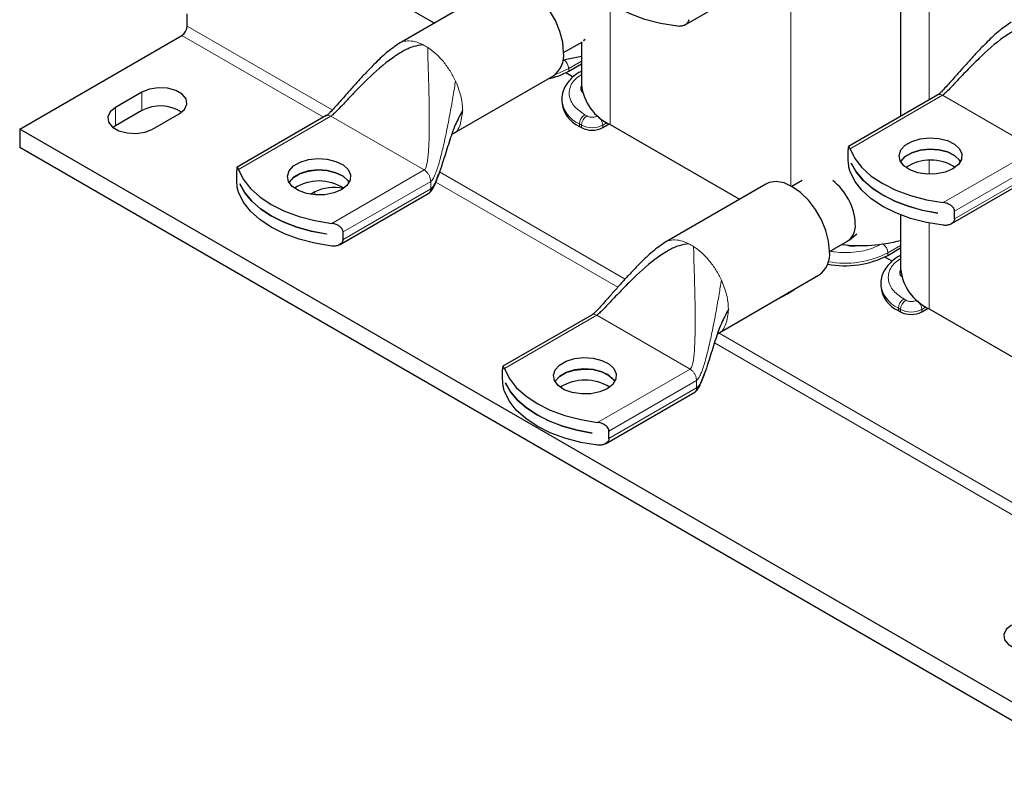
# Model space of a CAD drawing. Header units: millimetres. Extents: x 5 to 418, y 2 to 292.
# Tile 9 of 18: x 213 to 265, y 50 to 91. Entities that reach past the tile are written whole.
import ezdxf

# ---------------------------------------------------------------- set-up
doc = ezdxf.new("R2010")
doc.units = ezdxf.units.MM

msp = doc.modelspace()

# ---------------------------------------------------------------- linework, layer by layer
at = {"color": 7, "linetype": 'Continuous', "lineweight": 18}
for p, q in [((261.1025, 103.4518), (261.1025, 86.4097)), ((253.7486, 95.2148), (253.7486, 81.8301)), ((244.132, 91.5468), (244.132, 85.0944)), ((229.3521, 85.8688), (221.6318, 90.3256)), ((228.8879, 85.4836), (221.349, 89.8357)), ((241.9258, 88.0661), (242.6089, 88.4604)), ((241.9258, 87.9354), (241.9258, 88.0661)), ((242.6089, 87.9367), (242.5773, 87.9243)), ((235.905, 87.4037), (235.9696, 87.2572)), ((219.2277, 86.815), (219.2277, 85.8352)), ((261.8049, 86.6484), (256.8879, 83.8098)), ((266.7641, 83.7855), (261.8049, 86.6484)), ((217.8135, 85.9986), (217.8135, 85.0188)), ((229.278, 85.542), (224.3609, 82.7034)), ((234.2372, 82.6791), (229.278, 85.542)), ((242.8875, 85.5516), (242.7743, 85.6169)), ((243.4532, 85.5516), (243.4709, 85.5618)), ((242.4915, 85.127), (242.6046, 85.0617)), ((242.4915, 84.9964), (242.4915, 85.127)), ((242.6046, 85.0617), (242.6046, 84.931)), ((243.9662, 85.1946), (243.736, 85.0617)), ((243.736, 85.0617), (243.736, 84.931)), ((261.847, 80.9469), (266.7641, 83.7855)), ((261.1025, 83.1814), (261.1025, 82.4519)), ((267.113, 83.1813), (262.4489, 80.4888)), ((267.113, 82.7785), (262.4489, 80.086)), ((229.3201, 79.8406), (234.2372, 82.6791)), ((234.586, 82.0749), (234.5635, 82.2306)), ((244.9252, 76.8786), (235.0546, 82.5769)), ((234.586, 82.0749), (229.922, 79.3824)), ((234.586, 81.6721), (234.586, 82.0749)), ((244.5369, 76.4497), (234.8632, 82.0341)), ((228.4201, 81.5084), (228.4201, 81.3535)), ((234.586, 81.6721), (229.922, 78.9796)), ((261.1025, 79.8555), (261.1025, 75.2975)), ((258.8964, 78.2692), (259.5795, 78.6635)), ((258.8964, 78.1385), (258.8964, 78.2692)), ((259.5795, 78.1398), (259.5479, 78.1274)), ((250.0471, 76.8213), (250.1117, 76.6748)), ((259.858, 75.7547), (259.7449, 75.82)), ((260.4237, 75.7547), (260.4414, 75.7649)), ((243.4202, 74.9596), (238.5031, 72.121)), ((248.3793, 72.0967), (243.4202, 74.9596)), ((259.4621, 75.3301), (259.5752, 75.2648)), ((259.4621, 75.1995), (259.4621, 75.3301)), ((259.5752, 75.2648), (259.5752, 75.1341)), ((260.9368, 75.3977), (260.7066, 75.2648)), ((260.7066, 75.2648), (260.7066, 75.1341)), ((283.5744, 54.567), (249.9211, 73.9946)), ((283.2916, 54.0771), (249.6774, 73.4821)), ((243.4623, 69.2581), (248.3793, 72.0967)), ((248.7282, 71.4925), (244.0641, 68.8)), ((248.7282, 71.4925), (248.7056, 71.6481)), ((248.7282, 71.0896), (248.7282, 71.4925)), ((248.7282, 71.0896), (244.0641, 68.3971))]:
    msp.add_line(p, q, dxfattribs=at)
at = {"color": 7, "linetype": 'Continuous', "lineweight": 25}
for p, q in [((259.5795, 99.4312), (259.5795, 85.5305)), ((227.1614, 94.8913), (234.7803, 90.493)), ((248.1241, 90.3961), (252.869, 93.1353)), ((238.2773, 92.5119), (232.8996, 89.4074)), ((221.6318, 90.3256), (221.6318, 90.9789)), ((212.7223, 84.8556), (221.349, 89.8357)), ((242.7107, 89.5713), (242.8055, 89.6369)), ((242.7234, 89.5518), (242.7729, 89.5938)), ((241.657, 88.9205), (242.6559, 89.4972)), ((242.6089, 89.47), (242.6089, 87.2171)), ((241.9258, 87.9354), (242.6089, 88.3298)), ((235.6994, 84.5575), (241.0771, 87.662)), ((242.1597, 87.6204), (241.7645, 87.8485)), ((242.6089, 87.9426), (242.5744, 87.9226)), ((219.2277, 86.815), (217.8135, 85.9986)), ((241.5542, 86.4333), (241.5542, 86.3026)), ((261.5591, 86.6733), (256.8135, 83.9337)), ((219.2277, 85.8352), (217.8135, 85.0188)), ((219.7934, 84.8556), (221.2076, 85.6721)), ((229.0322, 85.5669), (224.2866, 82.8273)), ((274.6649, 49.097), (212.7223, 84.8556)), ((212.7223, 84.8556), (212.7223, 83.8758)), ((217.8135, 85.0188), (217.69, 84.9372)), ((242.4915, 84.9964), (242.6046, 84.931)), ((243.736, 84.931), (244.0759, 85.1273)), ((244.132, 85.0944), (251.017, 81.1198)), ((274.6649, 48.1171), (212.7223, 83.8758)), ((256.792, 83.3516), (256.792, 83.7544)), ((256.9536, 83.0405), (256.9536, 83.0438)), ((256.9536, 83.0405), (256.9548, 83.0412)), ((224.2651, 82.2452), (224.2651, 82.6481)), ((262.2663, 79.8137), (267.0111, 82.5528)), ((224.4267, 81.9342), (224.4267, 81.9374)), ((224.4267, 81.9342), (224.4279, 81.9348)), ((252.4195, 81.9294), (247.0417, 78.8249)), ((254.3466, 82.1182), (253.7993, 81.8022)), ((228.4201, 81.5084), (228.1975, 81.3799)), ((229.7393, 78.7073), (234.4842, 81.4464)), ((259.5795, 80.2903), (259.5795, 77.4202)), ((261.5639, 80.3823), (261.5639, 80.379)), ((262.4489, 80.086), (262.4489, 80.4888)), ((229.037, 79.2759), (229.037, 79.2727)), ((229.922, 78.9796), (229.922, 79.3824)), ((256.8644, 78.9683), (257.2548, 79.2757)), ((255.7991, 78.338), (256.7567, 78.8908)), ((259.1303, 77.8235), (258.7351, 78.0516)), ((258.8964, 78.1385), (259.5795, 78.5329)), ((259.5795, 78.1457), (259.5449, 78.1258)), ((249.8415, 73.975), (255.2192, 77.0795)), ((258.5248, 76.6364), (258.5248, 76.5057)), ((253.0676, 75.8223), (253.5202, 76.0836)), ((253.5202, 76.0836), (253.803, 76.2469)), ((253.6387, 76.1671), (253.5202, 76.0836)), ((253.1862, 75.9059), (252.936, 75.7615)), ((243.1743, 74.9844), (238.4287, 72.2449)), ((259.4621, 75.1995), (259.5752, 75.1341)), ((260.7066, 75.1341), (261.0465, 75.3304)), ((261.1025, 75.2975), (270.7192, 69.7459)), ((238.4072, 71.6628), (238.4072, 72.0656)), ((238.5688, 71.3517), (238.5688, 71.355)), ((238.5688, 71.3517), (238.57, 71.3524)), ((243.8815, 68.1248), (248.6263, 70.864)), ((243.1792, 68.6935), (243.1792, 68.6902)), ((244.0641, 68.3971), (244.0641, 68.8))]:
    msp.add_line(p, q, dxfattribs=at)
at = {"color": 7, "linetype": 'Continuous', "lineweight": 25, "flags": 128}
for points in [[(247.7049, 90.3209), (246.8135, 90.4678), (245.9682, 90.6874), (245.1868, 90.9753), (244.4855, 91.3253), (243.8793, 91.7301), (243.3806, 92.1812), (243.0001, 92.6692), (242.7457, 93.1838)], [(241.6571, 88.9439), (241.6075, 89.4814), (241.461, 90.0491), (241.2252, 90.6188), (240.9117, 91.1618), (240.5363, 91.6509), (240.1178, 92.0616), (239.6772, 92.3732), (239.2366, 92.5702), (238.8182, 92.6427), (238.4428, 92.5871), (238.2773, 92.5119)], [(241.6642, 88.5428), (241.8009, 88.5628), (242.6089, 88.7301)], [(221.2076, 85.6721), (221.4865, 85.902), (221.6123, 86.1731), (221.5699, 86.4527), (221.3644, 86.7071), (221.0206, 86.9056), (220.58, 87.0242), (220.0956, 87.0487), (219.626, 86.976), (219.2277, 86.815)], [(217.8135, 85.9986), (217.5346, 85.7687), (217.4087, 85.4976), (217.4511, 85.2179), (217.6566, 84.9636), (218.0004, 84.7651), (218.4411, 84.6465), (218.9254, 84.622), (219.3951, 84.6946), (219.7934, 84.8556)], [(262.3612, 82.7351), (261.9583, 82.5634), (261.4856, 82.4679), (260.9852, 82.4571), (260.5014, 82.5319), (260.0774, 82.6857), (259.7508, 82.9049), (259.5505, 83.1698), (259.4944, 83.4571), (259.5875, 83.7412), (259.8215, 83.9968), (260.1756, 84.2012), (260.6184, 84.3363), (261.1104, 84.39), (261.6081, 84.3576), (262.0671, 84.242), (262.4466, 84.0535), (262.7131, 83.8087), (262.8427, 83.5294), (262.824, 83.2405), (262.6586, 82.9677), (262.3612, 82.7351)], [(256.8879, 83.8098), (257.1423, 83.2952), (257.5228, 82.8072), (258.0214, 82.3561), (258.6277, 81.9513), (259.3289, 81.6013), (260.1103, 81.3135), (260.9556, 81.0938), (261.847, 80.9469)], [(229.8343, 81.6287), (229.4314, 81.457), (228.9587, 81.3616), (228.4582, 81.3507), (227.9745, 81.4256), (227.5505, 81.5794), (227.2238, 81.7985), (227.0236, 82.0635), (226.9675, 82.3508), (227.0606, 82.6348), (227.2946, 82.8904), (227.6487, 83.0948), (228.0915, 83.2299), (228.5835, 83.2837), (229.0812, 83.2513), (229.5402, 83.1357), (229.9197, 82.9471), (230.1862, 82.7023), (230.3158, 82.4231), (230.2971, 82.1342), (230.1317, 81.8613), (229.8343, 81.6287)], [(262.7701, 83.1195), (262.7131, 83.2061), (262.4466, 83.4509), (262.0671, 83.6394), (261.6081, 83.755), (261.1104, 83.7874), (260.6184, 83.7337), (260.1756, 83.5986), (259.8215, 83.3942), (259.5875, 83.1386), (259.5703, 83.1086)], [(259.5773, 83.1179), (259.5875, 83.1353), (259.8215, 83.3909), (260.1756, 83.5953), (260.6184, 83.7304), (261.1104, 83.7841), (261.6081, 83.7518), (262.0671, 83.6362), (262.4466, 83.4476), (262.7131, 83.2028), (262.7692, 83.1179)], [(256.9536, 83.0438), (257.2206, 82.5752), (257.5933, 82.1313), (258.0651, 81.72), (258.6277, 81.3487), (259.2709, 81.024), (259.9833, 80.7516), (260.7522, 80.5364), (261.5639, 80.3823)], [(261.5639, 80.379), (260.7522, 80.5331), (259.9833, 80.7483), (259.2709, 81.0207), (258.6277, 81.3454), (258.0651, 81.7168), (257.5933, 82.128), (257.2206, 82.5719), (256.9536, 83.0405)], [(224.3609, 82.7034), (224.6153, 82.1889), (224.9958, 81.7009), (225.4945, 81.2498), (226.1008, 80.845), (226.802, 80.495), (227.5834, 80.2071), (228.4287, 79.9874), (229.3201, 79.8406)], [(230.2432, 82.0132), (230.1862, 82.0997), (229.9197, 82.3445), (229.5402, 82.5331), (229.0812, 82.6487), (228.5835, 82.681), (228.0915, 82.6273), (227.6487, 82.4922), (227.2946, 82.2878), (227.0606, 82.0322), (227.0495, 82.0132)], [(227.0504, 82.0115), (227.0606, 82.0289), (227.2946, 82.2845), (227.6487, 82.4889), (228.0915, 82.624), (228.5835, 82.6778), (229.0812, 82.6454), (229.5402, 82.5298), (229.9197, 82.3412), (230.1862, 82.0964), (230.2423, 82.0115)], [(261.847, 79.7385), (260.9556, 79.8853), (260.1103, 80.105), (259.3289, 80.3928), (258.6277, 80.7428), (258.0214, 81.1476), (257.5228, 81.5988), (257.1423, 82.0867), (256.8879, 82.6013)], [(224.4267, 81.9374), (224.6937, 81.4688), (225.0664, 81.0249), (225.5382, 80.6137), (226.1008, 80.2423), (226.744, 79.9176), (227.4564, 79.6452), (228.2253, 79.43), (229.037, 79.2759)], [(229.037, 79.2727), (228.2253, 79.4268), (227.4564, 79.6419), (226.744, 79.9143), (226.1008, 80.2391), (225.5382, 80.6104), (225.0664, 81.0217), (224.6937, 81.4656), (224.4267, 81.9342)], [(255.7992, 78.3615), (255.7496, 78.8989), (255.6032, 79.4667), (255.3673, 80.0363), (255.0538, 80.5793), (254.6784, 81.0684), (254.2599, 81.4791), (253.8193, 81.7908), (253.3788, 81.9878), (252.9603, 82.0603), (252.5849, 82.0046), (252.4195, 81.9294)], [(229.3201, 78.6321), (228.4287, 78.779), (227.5834, 78.9986), (226.802, 79.2865), (226.1008, 79.6365), (225.4945, 80.0413), (224.9958, 80.4924), (224.6153, 80.9804), (224.3609, 81.495)], [(253.5202, 76.0836), (253.5574, 76.1064), (253.6387, 76.1671)], [(253.803, 76.2469), (253.8402, 76.2697), (253.9216, 76.3304)], [(243.9764, 71.0462), (243.5735, 70.8746), (243.1008, 70.7791), (242.6004, 70.7683), (242.1167, 70.8431), (241.6926, 70.9969), (241.366, 71.216), (241.1657, 71.481), (241.1097, 71.7683), (241.2028, 72.0523), (241.4368, 72.3079), (241.7909, 72.5124), (242.2336, 72.6474), (242.7257, 72.7012), (243.2233, 72.6688), (243.6823, 72.5532), (244.0619, 72.3646), (244.3283, 72.1199), (244.4579, 71.8406), (244.4392, 71.5517), (244.2738, 71.2788), (243.9764, 71.0462)], [(238.5031, 72.121), (238.7575, 71.6064), (239.138, 71.1184), (239.6366, 70.6673), (240.2429, 70.2625), (240.9441, 69.9125), (241.7256, 69.6246), (242.5709, 69.405), (243.4623, 69.2581)], [(244.3853, 71.4307), (244.3283, 71.5172), (244.0619, 71.762), (243.6823, 71.9506), (243.2233, 72.0662), (242.7257, 72.0986), (242.2336, 72.0448), (241.7909, 71.9097), (241.4368, 71.7053), (241.2028, 71.4497), (241.1916, 71.4307)], [(241.1925, 71.4291), (241.2028, 71.4465), (241.4368, 71.7021), (241.7909, 71.9065), (242.2336, 72.0416), (242.7257, 72.0953), (243.2233, 72.0629), (243.6823, 71.9473), (244.0619, 71.7588), (244.3283, 71.514), (244.3844, 71.4291)], [(238.5688, 71.355), (238.8358, 70.8864), (239.2085, 70.4425), (239.6804, 70.0312), (240.2429, 69.6599), (240.8861, 69.3351), (241.5985, 69.0627), (242.3674, 68.8476), (243.1792, 68.6935)], [(243.1792, 68.6902), (242.3674, 68.8443), (241.5985, 69.0595), (240.8861, 69.3319), (240.2429, 69.6566), (239.6804, 70.0279), (239.2085, 70.4392), (238.8358, 70.8831), (238.5688, 71.3517)], [(243.4623, 68.0496), (242.5709, 68.1965), (241.7256, 68.4162), (240.9441, 68.704), (240.2429, 69.054), (239.6366, 69.4588), (239.138, 69.9099), (238.7575, 70.3979), (238.5031, 70.9125)], [(265.4725, 58.4857), (265.1936, 58.2557), (265.0677, 57.9846), (265.1101, 57.705), (265.3156, 57.4506), (265.6594, 57.2521), (266.1001, 57.1335), (266.5844, 57.109), (267.0541, 57.1817), (267.4524, 57.3427)]]:
    msp.add_lwpolyline(points, dxfattribs=at)
at = {"color": 7, "linetype": 'Continuous', "lineweight": 18, "flags": 128}
msp.add_lwpolyline([(241.9258, 88.0661), (241.4409, 87.8363), (241.2106, 87.7554)], dxfattribs=at)
at = {"color": 7, "linetype": 'Continuous', "lineweight": 25}
for centre, radius, start, end in [((221.0178, 90.3536), 0.6147, 302.60548, 357.39452), ((240.2893, 88.7906), 1.3764, 304.91595, 6.39623), ((239.9569, 91.4913), 4.0645, 282.49562, 298.97322), ((242.8091, 87.003), 0.2474, 143.497, 232.23469), ((245.2082, 87.4744), 2.612, 185.65338, 245.66676), ((220.2099, 84.0038), 2.0782, 57.35172, 118.20711), ((243.1557, 86.4623), 1.6094, 185.6948, 245.62534), ((243.1703, 86.0228), 1.2296, 242.60967, 297.39033), ((261.1733, 80.7508), 2.4484, 57.53944, 122.46056), ((228.6463, 79.6444), 2.4484, 57.53944, 122.46056), ((229.418, 79.5473), 2.2003, 76.58888, 116.96981), ((254.0977, 79.6734), 3.0763, 2.47967, 52.54513), ((256.1796, 79.7035), 0.9967, 305.37924, 5.93287), ((257.4224, 87.3954), 8.7328, 263.63727, 284.30111), ((257.0589, 79.6787), 1.0449, 250.84052, 283.88726), ((254.4314, 78.2081), 1.3764, 304.91595, 6.39623), ((256.633, 82.5217), 4.9331, 258.99557, 297.31043), ((259.7797, 77.2061), 0.2474, 143.497, 232.23469), ((262.1788, 77.6775), 2.612, 185.65338, 245.66676), ((260.1263, 76.6654), 1.6094, 185.6948, 245.62534), ((260.1409, 76.2259), 1.2296, 242.60967, 297.39033), ((242.7885, 69.0619), 2.4484, 57.53944, 122.46056)]:
    msp.add_arc(centre, radius, start, end, dxfattribs=at)
at = {"color": 7, "linetype": 'Continuous', "lineweight": 18}
for centre, radius, start, end in [((232.9862, 86.9849), 2.6382, 56.88363, 63.12174), ((241.3063, 88.0363), 0.6202, 2.75477, 54.75613), ((243.1574, 86.595), 1.612, 185.99486, 245.59914), ((243.1056, 85.0991), 0.6147, 122.60548, 177.39452), ((243.2187, 85.0337), 0.6147, 122.60548, 177.39452), ((243.1219, 85.0337), 0.6147, 2.60548, 57.39452), ((243.1703, 86.1535), 1.2296, 242.60967, 297.39033), ((247.1283, 76.4025), 2.6382, 56.88363, 63.12174), ((258.2769, 78.2394), 0.6202, 2.75477, 54.75613), ((256.6345, 82.6487), 4.9291, 259.42939, 297.31442), ((260.128, 76.7981), 1.612, 185.99486, 245.59914), ((260.0761, 75.3022), 0.6147, 122.60548, 177.39452), ((260.1893, 75.2369), 0.6147, 122.60548, 177.39452), ((260.0925, 75.2369), 0.6147, 2.60548, 57.39452), ((260.1409, 76.3566), 1.2296, 242.60967, 297.39033)]:
    msp.add_arc(centre, radius, start, end, dxfattribs=at)
at = {"color": 7, "linetype": 'Continuous', "lineweight": 25}
for points, knots in [([(248.3067, 90.6684), (248.3016, 90.6303), (248.2915, 90.5542), (248.2154, 90.4559), (248.1, 90.3749), (247.9352, 90.3193), (247.7941, 90.3112), (247.7137, 90.32), (247.7049, 90.3209)], [0, 0, 0, 0, 0.1627954, 0.3249856, 0.5011045, 0.7147544, 0.9685923, 1, 1, 1, 1]), ([(265.4601, 90.5329), (265.2229, 90.3687), (264.7321, 90.0289), (264.133, 89.4376), (263.6154, 88.903), (263.2278, 88.4799), (262.8824, 88.0955), (262.4903, 87.6525), (262.1041, 87.214), (261.8026, 86.888), (261.6617, 86.7526), (261.5958, 86.6972), (261.5697, 86.6803), (261.5572, 86.6723)], [0, 0, 0, 0, 0.153437, 0.3173855, 0.4589701, 0.5630323, 0.634138, 0.7440889, 0.8876238, 0.9530785, 0.9790539, 0.9900163, 1, 1, 1, 1]), ([(266.7058, 90.4445), (266.5296, 90.4184), (266.1446, 90.3614), (265.6045, 90.0895), (264.7633, 89.5465), (263.9397, 88.8078), (263.1231, 87.9872), (262.5728, 87.4043), (262.1821, 86.9871), (261.9475, 86.7585), (261.8512, 86.6782), (261.8194, 86.6577), (261.8049, 86.6484)], [0, 0, 0, 0, 0.0781873, 0.1708317, 0.2772004, 0.5569125, 0.7122597, 0.8466211, 0.9455832, 0.9812747, 0.9914567, 1, 1, 1, 1]), ([(232.9332, 89.4266), (232.696, 89.2623), (232.2052, 88.9225), (231.6061, 88.3312), (231.0885, 87.7967), (230.7009, 87.3735), (230.3555, 86.9891), (229.9634, 86.5462), (229.5771, 86.1077), (229.2756, 85.7817), (229.1348, 85.6462), (229.0689, 85.5909), (229.0427, 85.574), (229.0303, 85.5659)], [0, 0, 0, 0, 0.153437, 0.3173855, 0.4589701, 0.5630323, 0.634138, 0.7440889, 0.8876238, 0.9530785, 0.9790539, 0.9900163, 1, 1, 1, 1]), ([(234.1789, 89.3381), (234.0027, 89.3121), (233.6177, 89.2551), (233.0776, 88.9831), (232.2364, 88.4401), (231.4128, 87.7015), (230.5962, 86.8809), (230.0459, 86.298), (229.6552, 85.8807), (229.4206, 85.6521), (229.3243, 85.5719), (229.2925, 85.5514), (229.278, 85.542)], [0, 0, 0, 0, 0.0781873, 0.1708317, 0.2772004, 0.5569125, 0.7122597, 0.8466211, 0.9455832, 0.9812747, 0.9914567, 1, 1, 1, 1]), ([(242.58, 87.9187), (242.5056, 87.8762), (242.3112, 87.7651), (242.0523, 87.5435), (241.805, 87.2571), (241.6356, 86.9284), (241.5494, 86.6427), (241.5638, 86.4729), (241.5678, 86.4265)], [0, 0, 0, 0, 0.1202548, 0.3141096, 0.5115931, 0.7131247, 0.9216457, 1, 1, 1, 1]), ([(236.2831, 85.8416), (236.1507, 85.5994), (235.8549, 85.0579), (235.5589, 84.1431), (235.2913, 83.2937), (235.0675, 82.6026), (234.9109, 82.1767), (234.7799, 81.9085), (234.6912, 81.7583), (234.618, 81.6983), (234.586, 81.6721)], [0, 0, 0, 0, 0.17755689, 0.39690275, 0.62467692, 0.76256583, 0.87897819, 0.92843144, 0.9687538, 1, 1, 1, 1]), ([(256.8879, 83.8098), (256.8717, 83.8504), (256.8402, 83.9295), (256.8123, 83.9454), (256.7978, 83.8982), (256.7926, 83.8277), (256.7922, 83.7728), (256.792, 83.7544)], [0, 0, 0, 0, 0.2906328, 0.566936, 0.7571516, 0.918378, 1, 1, 1, 1]), ([(256.8879, 82.6013), (256.8796, 82.6264), (256.863, 82.6774), (256.8422, 82.7726), (256.8246, 82.8784), (256.8091, 83.0057), (256.7978, 83.1487), (256.7926, 83.2724), (256.7922, 83.3317), (256.792, 83.3516)], [0, 0, 0, 0, 0.143241, 0.2910892, 0.4271449, 0.567958, 0.7577247, 0.9185706, 1, 1, 1, 1]), ([(224.3609, 82.7034), (224.3448, 82.744), (224.3133, 82.8231), (224.2854, 82.839), (224.2708, 82.7918), (224.2657, 82.7213), (224.2653, 82.6665), (224.2651, 82.6481)], [0, 0, 0, 0, 0.2906328, 0.566936, 0.7571516, 0.918378, 1, 1, 1, 1]), ([(224.3609, 81.495), (224.3527, 81.5201), (224.3361, 81.571), (224.3153, 81.6662), (224.2977, 81.7721), (224.2822, 81.8994), (224.2709, 82.0423), (224.2657, 82.166), (224.2653, 82.2253), (224.2651, 82.2452)], [0, 0, 0, 0, 0.143241, 0.2910892, 0.4271449, 0.567958, 0.7577247, 0.9185706, 1, 1, 1, 1]), ([(234.4835, 81.446), (234.5218, 81.4751), (234.6302, 81.5575), (234.7455, 81.7653), (234.8861, 82.0696), (234.9605, 82.3068), (235.0045, 82.4473)], [0, 0, 0, 0, 0.1189049, 0.33723324, 0.60743814, 1, 1, 1, 1]), ([(262.4489, 80.4888), (262.4438, 80.5275), (262.4336, 80.6049), (262.3575, 80.7135), (262.2421, 80.8121), (262.0773, 80.8971), (261.9362, 80.9354), (261.8559, 80.9458), (261.847, 80.9469)], [0, 0, 0, 0, 0.1627954, 0.3249856, 0.5011045, 0.7147544, 0.9685923, 1, 1, 1, 1]), ([(229.922, 79.3824), (229.9169, 79.4212), (229.9067, 79.4985), (229.8306, 79.6071), (229.7152, 79.7058), (229.5504, 79.7907), (229.4093, 79.829), (229.329, 79.8394), (229.3201, 79.8406)], [0, 0, 0, 0, 0.1627954, 0.3249856, 0.5011045, 0.7147544, 0.9685923, 1, 1, 1, 1]), ([(262.4489, 80.086), (262.4438, 80.0479), (262.4336, 79.9718), (262.3575, 79.8735), (262.2421, 79.7924), (262.0773, 79.7368), (261.9362, 79.7287), (261.8559, 79.7375), (261.847, 79.7385)], [0, 0, 0, 0, 0.1627954, 0.3249856, 0.5011045, 0.7147544, 0.9685923, 1, 1, 1, 1]), ([(229.922, 78.9796), (229.9169, 78.9415), (229.9067, 78.8654), (229.8306, 78.7671), (229.7152, 78.6861), (229.5504, 78.6304), (229.4093, 78.6224), (229.329, 78.6311), (229.3201, 78.6321)], [0, 0, 0, 0, 0.1627954, 0.3249856, 0.5011045, 0.7147544, 0.9685923, 1, 1, 1, 1]), ([(247.0753, 78.8441), (246.8381, 78.6798), (246.3473, 78.34), (245.7482, 77.7487), (245.2306, 77.2142), (244.8431, 76.791), (244.4976, 76.4067), (244.1056, 75.9637), (243.7193, 75.5252), (243.4178, 75.1992), (243.2769, 75.0637), (243.2111, 75.0084), (243.1849, 74.9915), (243.1724, 74.9834)], [0, 0, 0, 0, 0.15343699, 0.3173855, 0.45897011, 0.56303231, 0.63413799, 0.7440889, 0.8876238, 0.95307851, 0.97905386, 0.99001634, 1, 1, 1, 1]), ([(248.321, 78.7557), (248.1448, 78.7296), (247.7598, 78.6726), (247.2197, 78.4006), (246.3785, 77.8576), (245.555, 77.119), (244.7383, 76.2984), (244.188, 75.7155), (243.7973, 75.2983), (243.5627, 75.0697), (243.4664, 74.9894), (243.4347, 74.9689), (243.4202, 74.9596)], [0, 0, 0, 0, 0.0781873, 0.1708317, 0.2772004, 0.5569125, 0.7122597, 0.8466211, 0.9455832, 0.9812747, 0.9914567, 1, 1, 1, 1]), ([(259.5506, 78.1218), (259.4761, 78.0793), (259.2817, 77.9682), (259.0228, 77.7466), (258.7756, 77.4602), (258.6062, 77.1315), (258.52, 76.8458), (258.5344, 76.676), (258.5383, 76.6296)], [0, 0, 0, 0, 0.1202548, 0.3141096, 0.5115931, 0.7131247, 0.9216457, 1, 1, 1, 1]), ([(250.4252, 75.2591), (250.2929, 75.0169), (249.997, 74.4754), (249.701, 73.5606), (249.4334, 72.7112), (249.2097, 72.0202), (249.053, 71.5943), (248.922, 71.3261), (248.8334, 71.1759), (248.7601, 71.1158), (248.7282, 71.0896)], [0, 0, 0, 0, 0.1775569, 0.3969028, 0.6246769, 0.7625658, 0.8789782, 0.9284314, 0.9687538, 1, 1, 1, 1]), ([(238.5031, 72.121), (238.4869, 72.1615), (238.4554, 72.2406), (238.4275, 72.2566), (238.413, 72.2094), (238.4078, 72.1388), (238.4074, 72.084), (238.4072, 72.0656)], [0, 0, 0, 0, 0.2906328, 0.566936, 0.7571516, 0.918378, 1, 1, 1, 1]), ([(248.6256, 70.8636), (248.6639, 70.8926), (248.7724, 70.975), (248.8877, 71.1828), (249.0282, 71.4871), (249.1026, 71.7243), (249.1467, 71.8648)], [0, 0, 0, 0, 0.1189049, 0.3372332, 0.6074381, 1, 1, 1, 1]), ([(238.5031, 70.9125), (238.4949, 70.9376), (238.4782, 70.9886), (238.4574, 71.0838), (238.4398, 71.1896), (238.4243, 71.3169), (238.413, 71.4598), (238.4078, 71.5836), (238.4074, 71.6428), (238.4072, 71.6628)], [0, 0, 0, 0, 0.143241, 0.2910892, 0.4271449, 0.567958, 0.7577247, 0.9185706, 1, 1, 1, 1]), ([(244.0641, 68.8), (244.059, 68.8387), (244.0488, 68.9161), (243.9727, 69.0246), (243.8574, 69.1233), (243.6925, 69.2083), (243.5515, 69.2465), (243.4711, 69.257), (243.4623, 69.2581)], [0, 0, 0, 0, 0.1627954, 0.3249856, 0.5011045, 0.7147544, 0.9685923, 1, 1, 1, 1]), ([(244.0641, 68.3971), (244.059, 68.359), (244.0488, 68.2829), (243.9727, 68.1846), (243.8574, 68.1036), (243.6925, 68.048), (243.5515, 68.0399), (243.4711, 68.0487), (243.4623, 68.0496)], [0, 0, 0, 0, 0.1627954, 0.3249856, 0.5011045, 0.7147544, 0.9685923, 1, 1, 1, 1])]:
    msp.add_open_spline(points, degree=3, knots=knots, dxfattribs=at)
at = {"color": 7, "linetype": 'Continuous', "lineweight": 18}
for points, knots in [([(232.9383, 89.417), (232.9565, 89.4303), (233.0707, 89.5139), (233.3455, 89.5515), (233.7451, 89.526), (234.0343, 89.4008), (234.1789, 89.3381)], [0, 0, 0, 0, 0.059555, 0.3730367, 0.6865183, 1, 1, 1, 1]), ([(234.2372, 82.6791), (234.2537, 82.6933), (234.2911, 82.7253), (234.3411, 82.8353), (234.4236, 83.1415), (234.4784, 83.74), (234.5117, 84.6201), (234.5123, 85.6882), (234.4912, 86.8327), (234.4616, 87.8605), (234.4349, 88.6865), (234.4298, 89.0366), (234.4275, 89.1946)], [0, 0, 0, 0, 0.0110996, 0.0251122, 0.0544434, 0.1534189, 0.2877984, 0.4431666, 0.623911, 0.7927961, 0.9065374, 1, 1, 1, 1]), ([(242.6089, 87.7624), (242.4508, 87.6473), (242.1744, 87.4461), (241.9967, 87.0901), (241.9331, 86.76), (241.9953, 86.4292), (242.2092, 86.0206), (242.5517, 85.776), (242.7743, 85.6169)], [0, 0, 0, 0, 0.1847064, 0.3228899, 0.4640057, 0.6051216, 0.743305, 1, 1, 1, 1]), ([(234.586, 82.0749), (234.6105, 82.0948), (234.6662, 82.1399), (234.7549, 82.2874), (234.9022, 82.6199), (235.07, 83.1774), (235.2555, 83.9217), (235.4402, 84.7823), (235.617, 85.7039), (235.7755, 86.6032), (235.8649, 87.1561), (235.905, 87.4037)], [0, 0, 0, 0, 0.0195663, 0.0445543, 0.0957599, 0.2199213, 0.3573713, 0.5089345, 0.6926125, 0.8623075, 1, 1, 1, 1]), ([(261.8049, 86.6484), (261.77, 86.6648), (261.7001, 86.6976), (261.6141, 86.7011), (261.5747, 86.6767), (261.5596, 86.6674)], [0, 0, 0, 0, 0.3823627, 0.7647255, 1, 1, 1, 1]), ([(229.278, 85.542), (229.2431, 85.5584), (229.1731, 85.5912), (229.0872, 85.5948), (229.0477, 85.5704), (229.0327, 85.5611)], [0, 0, 0, 0, 0.38236274, 0.76472548, 1, 1, 1, 1]), ([(236.2831, 85.8416), (236.2522, 85.5774), (236.1905, 85.0489), (235.9338, 84.6307), (235.7169, 84.5782), (235.7018, 84.5746)], [0, 0, 0, 0, 0.4820749, 0.9641498, 1, 1, 1, 1]), ([(242.8875, 85.5516), (242.9268, 85.5332), (242.9876, 85.5049), (243.0887, 85.4872), (243.1702, 85.4823), (243.2518, 85.4872), (243.353, 85.5049), (243.4138, 85.5332), (243.4532, 85.5516)], [0, 0, 0, 0, 0.239443, 0.3695502, 0.4999998, 0.6301073, 0.760557, 1, 1, 1, 1]), ([(234.4838, 81.4463), (234.4839, 81.4463), (234.5216, 81.4536), (234.5681, 81.5278), (234.5801, 81.624), (234.586, 81.6721)], [0, 0, 0, 0, 0.0001021, 0.5000511, 1, 1, 1, 1]), ([(247.0804, 78.8345), (247.0987, 78.8479), (247.2128, 78.9315), (247.4877, 78.9691), (247.8873, 78.9436), (248.1764, 78.8183), (248.321, 78.7557)], [0, 0, 0, 0, 0.059555, 0.3730367, 0.6865183, 1, 1, 1, 1]), ([(248.3793, 72.0967), (248.3959, 72.1108), (248.4333, 72.1429), (248.4832, 72.2529), (248.5657, 72.5591), (248.6205, 73.1576), (248.6538, 74.0376), (248.6545, 75.1057), (248.6333, 76.2502), (248.6038, 77.278), (248.5771, 78.104), (248.572, 78.4542), (248.5697, 78.6121)], [0, 0, 0, 0, 0.0110996, 0.0251122, 0.0544434, 0.1534189, 0.2877984, 0.4431666, 0.623911, 0.7927961, 0.9065374, 1, 1, 1, 1]), ([(255.8382, 78.3606), (255.9116, 78.3459), (256.167, 78.2949), (256.6353, 78.2764), (257.2059, 78.3086), (257.9144, 78.4332), (258.3381, 78.6307), (258.6135, 78.7591)], [0, 0, 0, 0, 0.077525, 0.2697772, 0.4620293, 0.6502863, 1, 1, 1, 1]), ([(259.5795, 77.9655), (259.4214, 77.8504), (259.145, 77.6492), (258.9672, 77.2932), (258.9037, 76.9631), (258.9659, 76.6323), (259.1798, 76.2237), (259.5223, 75.9791), (259.7449, 75.82)], [0, 0, 0, 0, 0.1847064, 0.3228899, 0.4640057, 0.6051216, 0.743305, 1, 1, 1, 1]), ([(248.7282, 71.4925), (248.7526, 71.5123), (248.8083, 71.5574), (248.897, 71.7049), (249.0443, 72.0374), (249.2121, 72.5949), (249.3976, 73.3392), (249.5823, 74.1998), (249.7592, 75.1215), (249.9176, 76.0208), (250.0071, 76.5736), (250.0471, 76.8213)], [0, 0, 0, 0, 0.0195663, 0.0445543, 0.0957599, 0.2199213, 0.3573713, 0.5089345, 0.6926125, 0.8623075, 1, 1, 1, 1]), ([(259.858, 75.7547), (259.8974, 75.7364), (259.9582, 75.708), (260.0593, 75.6903), (260.1408, 75.6854), (260.2224, 75.6903), (260.3235, 75.708), (260.3844, 75.7364), (260.4237, 75.7547)], [0, 0, 0, 0, 0.23944295, 0.36955024, 0.49999985, 0.63010729, 0.76055705, 1, 1, 1, 1]), ([(243.4202, 74.9596), (243.3852, 74.976), (243.3153, 75.0088), (243.2293, 75.0123), (243.1899, 74.9879), (243.1749, 74.9786)], [0, 0, 0, 0, 0.3823627, 0.7647255, 1, 1, 1, 1]), ([(250.4252, 75.2591), (250.3944, 74.9949), (250.3327, 74.4664), (250.0759, 74.0482), (249.859, 73.9958), (249.844, 73.9921)], [0, 0, 0, 0, 0.4820749, 0.9641498, 1, 1, 1, 1]), ([(248.626, 70.8638), (248.626, 70.8638), (248.6637, 70.8711), (248.7103, 70.9453), (248.7222, 71.0415), (248.7282, 71.0896)], [0, 0, 0, 0, 0.0001021, 0.5000511, 1, 1, 1, 1])]:
    msp.add_open_spline(points, degree=3, knots=knots, dxfattribs=at)
for points in [[(234.4275, 89.1946), (234.5719, 89.0902), (234.8605, 88.8813), (235.2637, 88.4477), (235.6266, 87.9527), (235.8122, 87.5867), (235.905, 87.4037)], [(235.9696, 87.2572), (236.0602, 87.0121), (236.2415, 86.5219), (236.2692, 86.0684), (236.2831, 85.8416)], [(234.5635, 82.2306), (234.5481, 82.2761), (234.5175, 82.3673), (234.4382, 82.4962), (234.3427, 82.6076), (234.2724, 82.6553), (234.2372, 82.6791)], [(248.5697, 78.6121), (248.714, 78.5077), (249.0027, 78.2988), (249.4059, 77.8652), (249.7688, 77.3702), (249.9543, 77.0043), (250.0471, 76.8213)], [(250.1117, 76.6748), (250.2024, 76.4297), (250.3836, 75.9395), (250.4114, 75.4859), (250.4252, 75.2591)], [(248.7056, 71.6481), (248.6903, 71.6937), (248.6596, 71.7848), (248.5803, 71.9138), (248.4849, 72.0251), (248.4145, 72.0728), (248.3793, 72.0967)]]:
    msp.add_open_spline(points, degree=3, dxfattribs=at)

doc.saveas('drawing.dxf')
